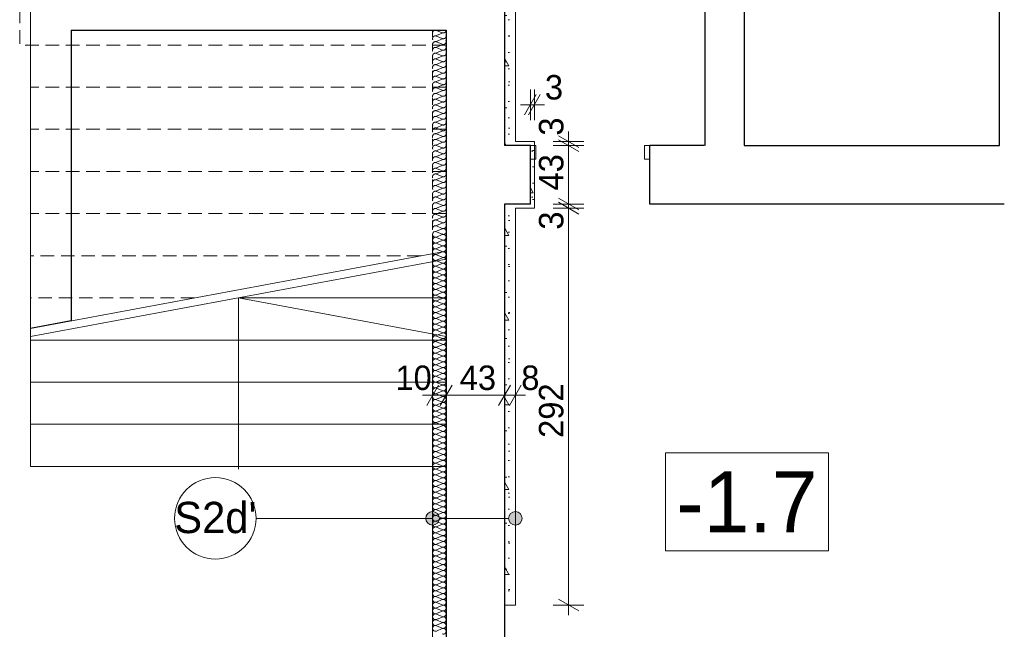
# Model space of a CAD drawing. Extents: x -21260 to 35740, y -2672 to 187028.
# Tile 4 of 120: x -13981 to -6731, y 13938 to 18422. Entities that reach past the tile are written whole.
import ezdxf

# ---------------------------------------------------------------- set-up
doc = ezdxf.new("R2010")
doc.units = 0
doc.header["$MEASUREMENT"] = 0
doc.linetypes.add('Hidden Line', pattern=[100, 50, -50])
doc.linetypes.add('Krawędzie ukryte', pattern=[150, 100, -50])
doc.layers.add('arch izolacje_Nr_Pióra__3', color=7, linetype='Continuous', lineweight=13, true_color=0xff6600)
doc.layers.add('Arch ocieplenie_Nr_Pióra__22', color=7, linetype='Continuous', lineweight=9, true_color=0x7f7f7f)
for name, color, linetype in [('Arch ocieplenie', 7, 'Continuous'), ('Arch opisy', 7, 'Continuous'), ('Arch wymiary', 7, 'Continuous')]:
    doc.layers.add(name, color=color, linetype=linetype)
for name, color, linetype, lineweight in [('Arch ocieplenie_Nr_Pióra__21', 7, 'Continuous', 13), ('Arch opisy_Nr_Pióra__1', 7, 'Continuous', 25), ('Arch opisy_Nr_Pióra__21', 7, 'Continuous', 13), ('Arch wymiary_Nr_Pióra__5', 7, 'Continuous', 13), ('INWENT. DRZWI_Nr_Pióra__21', 7, 'Continuous', 13), ('INWENT.ŚCIANY_Nr_Pióra__1', 7, 'Continuous', 25), ('Istniejące schody_Nr_Pióra__21', 7, 'Continuous', 13)]:
    doc.layers.add(name, color=color, linetype=linetype, lineweight=lineweight)
doc.styles.add('GENERATED_STYLE_1', font='txt')
doc.styles.add('GENERATED_STYLE_3', font='txt')
doc.styles.add('GENERATED_STYLE_4', font='txt')
doc.dimstyles.new('GENERATED_STYLE__1', dxfattribs={"dimtxt": 179.999995, "dimasz": 114, "dimexe": 0.18, "dimexo": 0, "dimgap": 0.09, "dimtad": 1, "dimdec": 0, "dimlfac": 0.1, "dimzin": 0, "dimdsep": 46, "dimtxsty": 'GENERATED_STYLE_1', "dimblk": 'ARROWHEAD_2', "dimblk1": 'ARROWHEAD_2', "dimblk2": 'ARROWHEAD_2', "dimcen": 0.09, "dimclrd": 7, "dimclre": 7, "dimclrt": 7, "dimazin": 0, "dimtfac": 1, "dimtdec": 4, "dimtmove": 0, "dimatfit": 3, "dimfxl": 0, "dimtolj": 1, "dimtzin": 0, "dimarcsym": 0})
doc.dimstyles.new('GENERATED_STYLE__3', dxfattribs={"dimtxt": 179.999995, "dimasz": 114, "dimexe": 0.18, "dimexo": 0, "dimgap": 0.09, "dimtad": 1, "dimtih": 1, "dimtoh": 1, "dimdec": 0, "dimlfac": 0.1, "dimzin": 0, "dimdsep": 46, "dimtxsty": 'GENERATED_STYLE_1', "dimblk": 'ARROWHEAD_2', "dimblk1": 'ARROWHEAD_2', "dimblk2": 'ARROWHEAD_2', "dimcen": 0.09, "dimclrd": 7, "dimclre": 7, "dimclrt": 7, "dimazin": 0, "dimtfac": 1, "dimtdec": 4, "dimtmove": 0, "dimatfit": 3, "dimfxl": 0, "dimtolj": 1, "dimtzin": 0, "dimarcsym": 0})
doc.dimstyles.new('GENERATED_STYLE__4', dxfattribs={"dimtxt": 179.999995, "dimasz": 114, "dimexe": 0.18, "dimexo": 0, "dimgap": 0.09, "dimtad": 1, "dimtih": 1, "dimtoh": 1, "dimdec": 0, "dimlfac": 0.1, "dimzin": 0, "dimdsep": 46, "dimtxsty": 'GENERATED_STYLE_1', "dimblk": 'ARROWHEAD_2', "dimblk1": 'ARROWHEAD_2', "dimblk2": 'ARROWHEAD_2', "dimcen": 0.09, "dimclrd": 7, "dimclre": 7, "dimclrt": 7, "dimazin": 0, "dimtfac": 1, "dimtdec": 4, "dimtmove": 2, "dimatfit": 3, "dimfxl": 0, "dimtolj": 1, "dimtzin": 0, "dimarcsym": 0})
pattern_1 = [(0, (0, 0), (0, 623.538), [60, -300]), (0, (180, 311.8), (0, 623.538), [60, -300]), (60, (0, 0), (-540, 311.769), [60, -300]), (60, (360, 0), (-540, 311.769), [60, -300]), (120, (60, 0), (540, 311.769), [60, -300]), (120, (420, 0), (540, 311.769), [60, -300]), (0, (0, 60), (0, 120), [0, -120, 0, -180]), (45, (60, 60), (-84.8528, 84.8528), [0, -90, 0, -150])]

# ---------------------------------------------------------------- blocks, each defined once
blk = doc.blocks.new('Izolacja cieplna 14_125', base_point=(-10840.9, 16864.5))
at = {"layer": 'Arch ocieplenie_Nr_Pióra__22', "linetype": 'Continuous'}
for p, q in [((-10911.1, 16862.7), (-10870.7, 16845)), ((-10870.7, 16841.4), (-10911.1, 16823.7)), ((-10911.1, 16820.1), (-10870.7, 16802.4)), ((-10870.7, 16798.8), (-10911.1, 16781.1)), ((-10911.1, 16777.5), (-10870.7, 16759.7)), ((-10870.7, 16756.2), (-10911.1, 16738.4)), ((-10911.1, 16734.9), (-10870.7, 16717.1)), ((-10870.7, 16713.5), (-10911.1, 16695.8)), ((-10911.1, 16692.2), (-10870.7, 16674.5)), ((-10870.7, 16670.9), (-10911.1, 16653.2)), ((-10911.1, 16649.6), (-10870.7, 16631.9)), ((-10870.7, 16628.3), (-10911.1, 16610.5)), ((-10911.1, 16607), (-10870.7, 16589.2)), ((-10870.7, 16585.6), (-10911.1, 16567.9)), ((-10911.1, 16564.3), (-10870.7, 16546.6)), ((-10870.7, 16543), (-10911.1, 16525.3)), ((-10911.1, 16521.7), (-10870.7, 16504)), ((-10870.7, 16500.4), (-10911.1, 16482.7)), ((-10911.1, 16479.1), (-10870.7, 16461.3)), ((-10870.7, 16457.8), (-10911.1, 16440)), ((-10911.1, 16436.4), (-10870.7, 16418.7)), ((-10870.7, 16415.1), (-10911.1, 16397.4)), ((-10911.1, 16393.8), (-10870.7, 16376.1)), ((-10870.7, 16372.5), (-10911.1, 16354.8)), ((-10911.1, 16351.2), (-10870.7, 16333.5)), ((-10870.7, 16329.9), (-10911.1, 16312.1)), ((-10911.1, 16308.6), (-10870.7, 16290.8)), ((-10870.7, 16287.2), (-10911.1, 16269.5)), ((-10911.1, 16265.9), (-10870.7, 16248.2)), ((-10870.7, 16244.6), (-10911.1, 16226.9)), ((-10911.1, 16223.3), (-10870.7, 16205.6)), ((-10870.7, 16202), (-10911.1, 16184.3)), ((-10911.1, 16180.7), (-10870.7, 16162.9)), ((-10870.7, 16159.4), (-10911.1, 16141.6)), ((-10911.1, 16138), (-10870.7, 16120.3)), ((-10870.7, 16116.7), (-10911.1, 16099)), ((-10911.1, 16095.4), (-10870.7, 16077.7)), ((-10870.7, 16074.1), (-10911.1, 16056.4)), ((-10911.1, 16052.8), (-10870.7, 16035)), ((-10870.7, 16031.5), (-10911.1, 16013.7)), ((-10911.1, 16010.2), (-10870.7, 15992.4)), ((-10870.7, 15988.8), (-10911.1, 15971.1)), ((-10911.1, 15967.5), (-10870.7, 15949.8)), ((-10870.7, 15946.2), (-10911.1, 15928.5)), ((-10911.1, 15924.9), (-10870.7, 15907.2)), ((-10870.7, 15903.6), (-10911.1, 15885.8)), ((-10911.1, 15882.3), (-10870.7, 15864.5)), ((-10870.7, 15860.9), (-10911.1, 15843.2)), ((-10911.1, 15839.6), (-10870.7, 15821.9)), ((-10870.7, 15818.3), (-10911.1, 15800.6)), ((-10911.1, 15797), (-10870.7, 15779.3)), ((-10870.7, 15775.7), (-10911.1, 15758)), ((-10911.1, 15754.4), (-10870.7, 15736.6)), ((-10870.7, 15733.1), (-10911.1, 15715.3)), ((-10911.1, 15711.7), (-10870.7, 15694)), ((-10870.7, 15690.4), (-10911.1, 15672.7)), ((-10911.1, 15669.1), (-10870.7, 15651.4)), ((-10870.7, 15647.8), (-10911.1, 15630.1)), ((-10911.1, 15626.5), (-10870.7, 15608.8)), ((-10870.7, 15605.2), (-10911.1, 15587.4)), ((-10911.1, 15583.9), (-10870.7, 15566.1)), ((-10870.7, 15562.5), (-10911.1, 15544.8)), ((-10911.1, 15541.2), (-10870.7, 15523.5)), ((-10870.7, 15519.9), (-10911.1, 15502.2)), ((-10911.1, 15498.6), (-10870.7, 15480.9)), ((-10870.7, 15477.3), (-10911.1, 15459.6)), ((-10911.1, 15456), (-10870.7, 15438.2)), ((-10870.7, 15434.7), (-10911.1, 15416.9)), ((-10911.1, 15413.3), (-10870.7, 15395.6)), ((-10870.7, 15392), (-10911.1, 15374.3)), ((-10911.1, 15370.7), (-10870.7, 15353)), ((-10870.7, 15349.4), (-10911.1, 15331.7)), ((-10911.1, 15328.1), (-10870.7, 15310.3)), ((-10870.7, 15306.8), (-10911.1, 15289)), ((-10911.1, 15285.5), (-10870.7, 15267.7)), ((-10870.7, 15264.1), (-10911.1, 15246.4)), ((-10911.1, 15242.8), (-10870.7, 15225.1)), ((-10870.7, 15221.5), (-10911.1, 15203.8)), ((-10911.1, 15200.2), (-10870.7, 15182.5)), ((-10870.7, 15178.9), (-10911.1, 15161.1)), ((-10911.1, 15157.6), (-10870.7, 15139.8)), ((-10870.7, 15136.2), (-10911.1, 15118.5)), ((-10911.1, 15114.9), (-10870.7, 15097.2)), ((-10870.7, 15093.6), (-10911.1, 15075.9)), ((-10911.1, 15072.3), (-10870.7, 15054.6)), ((-10870.7, 15051), (-10911.1, 15033.3)), ((-10911.1, 15029.7), (-10870.7, 15011.9)), ((-10870.7, 15008.4), (-10911.1, 14990.6)), ((-10911.1, 14987), (-10870.7, 14969.3)), ((-10870.7, 14965.7), (-10911.1, 14948)), ((-10911.1, 14944.4), (-10870.7, 14926.7)), ((-10870.7, 14923.1), (-10911.1, 14905.4)), ((-10911.1, 14901.8), (-10870.7, 14884.1)), ((-10870.7, 14880.5), (-10911.1, 14862.7)), ((-10911.1, 14859.2), (-10870.7, 14841.4)), ((-10870.7, 14837.8), (-10911.1, 14820.1)), ((-10911.1, 14816.5), (-10870.7, 14798.8)), ((-10870.7, 14795.2), (-10911.1, 14777.5)), ((-10911.1, 14773.9), (-10870.7, 14756.2)), ((-10870.7, 14752.6), (-10911.1, 14734.9)), ((-10911.1, 14731.3), (-10870.7, 14713.5)), ((-10870.7, 14710), (-10911.1, 14692.2)), ((-10911.1, 14688.6), (-10870.7, 14670.9)), ((-10870.7, 14667.3), (-10911.1, 14649.6)), ((-10911.1, 14646), (-10870.7, 14628.3)), ((-10870.7, 14624.7), (-10911.1, 14607)), ((-10911.1, 14603.4), (-10870.7, 14585.6)), ((-10870.7, 14582.1), (-10911.1, 14564.3)), ((-10911.1, 14560.8), (-10870.7, 14543)), ((-10870.7, 14539.4), (-10911.1, 14521.7)), ((-10911.1, 14518.1), (-10870.7, 14500.4)), ((-10870.7, 14496.8), (-10911.1, 14479.1)), ((-10911.1, 14475.5), (-10870.7, 14457.8)), ((-10870.7, 14454.2), (-10911.1, 14436.4)), ((-10911.1, 14432.9), (-10870.7, 14415.1)), ((-10870.7, 14411.5), (-10911.1, 14393.8)), ((-10911.1, 14390.2), (-10870.7, 14372.5)), ((-10870.7, 14368.9), (-10911.1, 14351.2)), ((-10911.1, 14347.6), (-10870.7, 14329.9)), ((-10870.7, 14326.3), (-10911.1, 14308.6)), ((-10911.1, 14305), (-10870.7, 14287.2)), ((-10870.7, 14283.7), (-10911.1, 14265.9)), ((-10911.1, 14262.3), (-10870.7, 14244.6)), ((-10870.7, 14241), (-10911.1, 14223.3)), ((-10911.1, 14219.7), (-10870.7, 14202)), ((-10870.7, 14198.4), (-10911.1, 14180.7)), ((-10911.1, 14177.1), (-10870.7, 14159.4)), ((-10870.7, 14155.8), (-10911.1, 14138)), ((-10911.1, 14134.5), (-10870.7, 14116.7)), ((-10870.7, 14113.1), (-10911.1, 14095.4)), ((-10911.1, 14091.8), (-10870.7, 14074.1)), ((-10870.7, 14070.5), (-10911.1, 14052.8)), ((-10911.1, 14049.2), (-10870.7, 14031.5)), ((-10870.7, 14027.9), (-10911.1, 14010.2)), ((-10911.1, 14006.6), (-10870.7, 13988.8)), ((-10870.7, 13985.3), (-10911.1, 13967.5)), ((-10911.1, 13963.9), (-10870.7, 13946.2)), ((-10870.7, 13942.6), (-10911.1, 13924.9))]:
    blk.add_line(p, q, dxfattribs=at)
for centre, start_param, end_param in [((-10919.7, 16843.2), 2.728799, 6.695979), ((-10919.7, 16800.6), 2.728799, 6.695979), ((-10862.2, 16864.5), 5.870392, 7.853982), ((-10862.2, 16821.9), 5.870392, 9.837571), ((-10919.7, 16758), 2.728799, 6.695979), ((-10862.2, 16779.3), 5.870392, 9.837571), ((-10862.2, 16736.6), 5.870392, 9.837571), ((-10919.7, 16715.3), 2.728799, 6.695979), ((-10919.7, 16672.7), 2.728799, 6.695979), ((-10862.2, 16694), 5.870392, 9.837571), ((-10919.7, 16630.1), 2.728799, 6.695979), ((-10919.7, 16587.4), 2.728799, 6.695979), ((-10862.2, 16651.4), 5.870392, 9.837571), ((-10862.2, 16608.8), 5.870392, 9.837571), ((-10919.7, 16544.8), 2.728799, 6.695979), ((-10862.2, 16566.1), 5.870392, 9.837571), ((-10862.2, 16523.5), 5.870392, 9.837571), ((-10919.7, 16502.2), 2.728799, 6.695979), ((-10919.7, 16459.6), 2.728799, 6.695979), ((-10862.2, 16480.9), 5.870392, 9.837571), ((-10862.2, 16438.2), 5.870392, 9.837571), ((-10919.7, 16416.9), 2.728799, 6.695979), ((-10919.7, 16374.3), 2.728799, 6.695979), ((-10862.2, 16395.6), 5.870392, 9.837571), ((-10919.7, 16331.7), 2.728799, 6.695979), ((-10862.2, 16353), 5.870392, 9.837571), ((-10862.2, 16310.3), 5.870392, 9.837571), ((-10919.7, 16289), 2.728799, 6.695979), ((-10919.7, 16246.4), 2.728799, 6.695979), ((-10862.2, 16267.7), 5.870392, 9.837571), ((-10862.2, 16225.1), 5.870392, 9.837571), ((-10919.7, 16203.8), 2.728799, 6.695979), ((-10919.7, 16161.1), 2.728799, 6.695979), ((-10862.2, 16182.5), 5.870392, 9.837571), ((-10919.7, 16118.5), 2.728799, 6.695979), ((-10919.7, 16075.9), 2.728799, 6.695979), ((-10862.2, 16139.8), 5.870392, 9.837571), ((-10862.2, 16097.2), 5.870392, 9.837571), ((-10919.7, 16033.3), 2.728799, 6.695979), ((-10862.2, 16054.6), 5.870392, 9.837571), ((-10862.2, 16011.9), 5.870392, 9.837571), ((-10919.7, 15990.6), 2.728799, 6.695979), ((-10919.7, 15948), 2.728799, 6.695979), ((-10862.2, 15969.3), 5.870392, 9.837571), ((-10862.2, 15926.7), 5.870392, 9.837571), ((-10919.7, 15905.4), 2.728799, 6.695979), ((-10919.7, 15862.7), 2.728799, 6.695979), ((-10862.2, 15884.1), 5.870392, 9.837571), ((-10919.7, 15820.1), 2.728799, 6.695979), ((-10862.2, 15841.4), 5.870392, 9.837571), ((-10862.2, 15798.8), 5.870392, 9.837571), ((-10919.7, 15777.5), 2.728799, 6.695979), ((-10919.7, 15734.9), 2.728799, 6.695979), ((-10862.2, 15756.2), 5.870392, 9.837571), ((-10862.2, 15713.5), 5.870392, 9.837571), ((-10919.7, 15692.2), 2.728799, 6.695979), ((-10919.7, 15649.6), 2.728799, 6.695979), ((-10862.2, 15670.9), 5.870392, 9.837571), ((-10919.7, 15607), 2.728799, 6.695979), ((-10919.7, 15564.3), 2.728799, 6.695979), ((-10862.2, 15628.3), 5.870392, 9.837571), ((-10862.2, 15585.6), 5.870392, 9.837571), ((-10919.7, 15521.7), 2.728799, 6.695979), ((-10862.2, 15543), 5.870392, 9.837571), ((-10862.2, 15500.4), 5.870392, 9.837571), ((-10919.7, 15479.1), 2.728799, 6.695979), ((-10919.7, 15436.4), 2.728799, 6.695979), ((-10862.2, 15457.8), 5.870392, 9.837571), ((-10919.7, 15393.8), 2.728799, 6.695979), ((-10919.7, 15351.2), 2.728799, 6.695979), ((-10862.2, 15415.1), 5.870392, 9.837571), ((-10862.2, 15372.5), 5.870392, 9.837571), ((-10919.7, 15308.6), 2.728799, 6.695979), ((-10862.2, 15329.9), 5.870392, 9.837571), ((-10862.2, 15287.2), 5.870392, 9.837571), ((-10919.7, 15265.9), 2.728799, 6.695979), ((-10919.7, 15223.3), 2.728799, 6.695979), ((-10862.2, 15244.6), 5.870392, 9.837571), ((-10862.2, 15202), 5.870392, 9.837571), ((-10919.7, 15180.7), 2.728799, 6.695979), ((-10919.7, 15138), 2.728799, 6.695979), ((-10862.2, 15159.4), 5.870392, 9.837571), ((-10919.7, 15095.4), 2.728799, 6.695979), ((-10862.2, 15116.7), 5.870392, 9.837571), ((-10862.2, 15074.1), 5.870392, 9.837571), ((-10919.7, 15052.8), 2.728799, 6.695979), ((-10919.7, 15010.2), 2.728799, 6.695979), ((-10862.2, 15031.5), 5.870392, 9.837571), ((-10862.2, 14988.8), 5.870392, 9.837571), ((-10919.7, 14967.5), 2.728799, 6.695979), ((-10919.7, 14924.9), 2.728799, 6.695979), ((-10862.2, 14946.2), 5.870392, 9.837571), ((-10919.7, 14882.3), 2.728799, 6.695979), ((-10919.7, 14839.6), 2.728799, 6.695979), ((-10862.2, 14903.6), 5.870392, 9.837571), ((-10862.2, 14860.9), 5.870392, 9.837571), ((-10919.7, 14797), 2.728799, 6.695979), ((-10862.2, 14818.3), 5.870392, 9.837571), ((-10862.2, 14775.7), 5.870392, 9.837571), ((-10919.7, 14754.4), 2.728799, 6.695979), ((-10919.7, 14711.7), 2.728799, 6.695979), ((-10862.2, 14733.1), 5.870392, 9.837571), ((-10919.7, 14669.1), 2.728799, 6.695979), ((-10919.7, 14626.5), 2.728799, 6.695979), ((-10862.2, 14690.4), 5.870392, 9.837571), ((-10862.2, 14647.8), 5.870392, 9.837571), ((-10919.7, 14583.9), 2.728799, 6.695979), ((-10862.2, 14605.2), 5.870392, 9.837571), ((-10862.2, 14562.5), 5.870392, 9.837571), ((-10919.7, 14541.2), 2.728799, 6.695979), ((-10919.7, 14498.6), 2.728799, 6.695979), ((-10862.2, 14519.9), 5.870392, 9.837571), ((-10862.2, 14477.3), 5.870392, 9.837571), ((-10919.7, 14456), 2.728799, 6.695979), ((-10919.7, 14413.3), 2.728799, 6.695979), ((-10862.2, 14434.7), 5.870392, 9.837571), ((-10919.7, 14370.7), 2.728799, 6.695979), ((-10862.2, 14392), 5.870392, 9.837571), ((-10862.2, 14349.4), 5.870392, 9.837571), ((-10919.7, 14328.1), 2.728799, 6.695979), ((-10919.7, 14285.5), 2.728799, 6.695979), ((-10862.2, 14306.8), 5.870392, 9.837571), ((-10862.2, 14264.1), 5.870392, 9.837571), ((-10919.7, 14242.8), 2.728799, 6.695979), ((-10919.7, 14200.2), 2.728799, 6.695979), ((-10862.2, 14221.5), 5.870392, 9.837571), ((-10919.7, 14157.6), 2.728799, 6.695979), ((-10919.7, 14114.9), 2.728799, 6.695979), ((-10862.2, 14178.9), 5.870392, 9.837571), ((-10862.2, 14136.2), 5.870392, 9.837571), ((-10919.7, 14072.3), 2.728799, 6.695979), ((-10862.2, 14093.6), 5.870392, 9.837571), ((-10862.2, 14051), 5.870392, 9.837571), ((-10919.7, 14029.7), 2.728799, 6.695979), ((-10919.7, 13987), 2.728799, 6.695979), ((-10862.2, 14008.4), 5.870392, 9.837571), ((-10919.7, 13944.4), 2.728799, 6.695979), ((-10862.2, 13965.7), 5.870392, 9.837571), ((-10862.2, 13923.1), 5.870392, 9.837571)]:
    blk.add_ellipse(centre, major_axis=(0, -21.3), ratio=0.9978, start_param=start_param, end_param=end_param, dxfattribs=at)
blk = doc.blocks.new('Izolacja cieplna 14_126', base_point=(-10840.9, 18345.9))
at = {"layer": 'Arch ocieplenie_Nr_Pióra__22', "linetype": 'Hidden Line'}
for p, q in [((-10911.1, 18344.1), (-10870.7, 18326.5)), ((-10870.7, 18322.9), (-10911.1, 18305.3)), ((-10911.1, 18301.8), (-10870.7, 18284.1)), ((-10870.7, 18280.6), (-10911.1, 18263)), ((-10911.1, 18259.4), (-10870.7, 18241.8)), ((-10870.7, 18238.3), (-10911.1, 18220.7)), ((-10911.1, 18217.1), (-10870.7, 18199.5)), ((-10870.7, 18195.9), (-10911.1, 18178.3)), ((-10911.1, 18174.8), (-10870.7, 18157.2)), ((-10870.7, 18153.6), (-10911.1, 18136)), ((-10911.1, 18132.5), (-10870.7, 18114.9)), ((-10870.7, 18111.3), (-10911.1, 18093.7)), ((-10911.1, 18090.1), (-10870.7, 18072.5)), ((-10870.7, 18069), (-10911.1, 18051.4)), ((-10911.1, 18047.8), (-10870.7, 18030.2)), ((-10870.7, 18026.7), (-10911.1, 18009)), ((-10911.1, 18005.5), (-10870.7, 17987.9)), ((-10870.7, 17984.3), (-10911.1, 17966.7)), ((-10911.1, 17963.2), (-10870.7, 17945.6)), ((-10870.7, 17942), (-10911.1, 17924.4)), ((-10911.1, 17920.8), (-10870.7, 17903.2)), ((-10870.7, 17899.7), (-10911.1, 17882.1)), ((-10911.1, 17878.5), (-10870.7, 17860.9)), ((-10870.7, 17857.4), (-10911.1, 17839.8)), ((-10911.1, 17836.2), (-10870.7, 17818.6)), ((-10870.7, 17815), (-10911.1, 17797.4)), ((-10911.1, 17793.9), (-10870.7, 17776.3)), ((-10870.7, 17772.7), (-10911.1, 17755.1)), ((-10911.1, 17751.5), (-10870.7, 17733.9)), ((-10870.7, 17730.4), (-10911.1, 17712.8)), ((-10911.1, 17709.2), (-10870.7, 17691.6)), ((-10870.7, 17688.1), (-10911.1, 17670.5)), ((-10911.1, 17666.9), (-10870.7, 17649.3)), ((-10870.7, 17645.7), (-10911.1, 17628.1)), ((-10911.1, 17624.6), (-10870.7, 17607)), ((-10870.7, 17603.4), (-10911.1, 17585.8)), ((-10911.1, 17582.3), (-10870.7, 17564.6)), ((-10870.7, 17561.1), (-10911.1, 17543.5)), ((-10911.1, 17539.9), (-10870.7, 17522.3)), ((-10870.7, 17518.8), (-10911.1, 17501.2)), ((-10911.1, 17497.6), (-10870.7, 17480)), ((-10870.7, 17476.4), (-10911.1, 17458.8)), ((-10911.1, 17455.3), (-10870.7, 17437.7)), ((-10870.7, 17434.1), (-10911.1, 17416.5)), ((-10911.1, 17413), (-10870.7, 17395.4)), ((-10870.7, 17391.8), (-10911.1, 17374.2)), ((-10911.1, 17370.6), (-10870.7, 17353)), ((-10870.7, 17349.5), (-10911.1, 17331.9)), ((-10911.1, 17328.3), (-10870.7, 17310.7)), ((-10870.7, 17307.2), (-10911.1, 17289.5)), ((-10911.1, 17286), (-10870.7, 17268.4)), ((-10870.7, 17264.8), (-10911.1, 17247.2)), ((-10911.1, 17243.7), (-10870.7, 17226.1)), ((-10870.7, 17222.5), (-10911.1, 17204.9)), ((-10911.1, 17201.3), (-10870.7, 17183.7)), ((-10870.7, 17180.2), (-10911.1, 17162.6)), ((-10911.1, 17159), (-10870.7, 17141.4)), ((-10870.7, 17137.9), (-10911.1, 17120.2)), ((-10911.1, 17116.7), (-10870.7, 17099.1)), ((-10870.7, 17095.5), (-10911.1, 17077.9)), ((-10911.1, 17074.4), (-10870.7, 17056.8)), ((-10870.7, 17053.2), (-10911.1, 17035.6)), ((-10911.1, 17032), (-10870.7, 17014.4)), ((-10870.7, 17010.9), (-10911.1, 16993.3)), ((-10911.1, 16989.7), (-10870.7, 16972.1)), ((-10870.7, 16968.6), (-10911.1, 16951)), ((-10911.1, 16947.4), (-10870.7, 16929.8)), ((-10870.7, 16926.2), (-10911.1, 16908.6)), ((-10911.1, 16905.1), (-10870.7, 16887.5)), ((-10870.7, 16883.9), (-10911.1, 16866.3))]:
    blk.add_line(p, q, dxfattribs=at)
for centre, start_param, end_param in [((-10919.7, 18324.7), 1.158003, 5.125183), ((-10862.2, 18345.9), 4.299596, 6.283185), ((-10919.7, 18282.4), 1.158003, 5.125183), ((-10862.2, 18303.5), 4.299595, 8.266774), ((-10862.2, 18261.2), 4.299595, 8.266774), ((-10919.7, 18240), 1.158003, 5.125183), ((-10919.7, 18197.7), 1.158003, 5.125183), ((-10862.2, 18218.9), 4.299595, 8.266774), ((-10862.2, 18176.6), 4.299595, 8.266774), ((-10919.7, 18155.4), 1.158003, 5.125183), ((-10919.7, 18113.1), 1.158003, 5.125183), ((-10862.2, 18134.2), 4.299595, 8.266774), ((-10919.7, 18070.8), 1.158003, 5.125183), ((-10862.2, 18091.9), 4.299595, 8.266774), ((-10862.2, 18049.6), 4.299595, 8.266774), ((-10919.7, 18028.4), 1.158003, 5.125183), ((-10919.7, 17986.1), 1.158003, 5.125183), ((-10862.2, 18007.3), 4.299595, 8.266774), ((-10862.2, 17964.9), 4.299595, 8.266774), ((-10919.7, 17943.8), 1.158003, 5.125183), ((-10919.7, 17901.5), 1.158003, 5.125183), ((-10862.2, 17922.6), 4.299595, 8.266774), ((-10919.7, 17859.1), 1.158003, 5.125183), ((-10919.7, 17816.8), 1.158003, 5.125183), ((-10862.2, 17880.3), 4.299595, 8.266774), ((-10862.2, 17838), 4.299595, 8.266774), ((-10919.7, 17774.5), 1.158003, 5.125183), ((-10862.2, 17795.6), 4.299595, 8.266774), ((-10862.2, 17753.3), 4.299595, 8.266774), ((-10919.7, 17732.2), 1.158003, 5.125183), ((-10919.7, 17689.8), 1.158003, 5.125183), ((-10862.2, 17711), 4.299595, 8.266774), ((-10862.2, 17668.7), 4.299595, 8.266774), ((-10919.7, 17647.5), 1.158003, 5.125183), ((-10919.7, 17605.2), 1.158003, 5.125183), ((-10862.2, 17626.4), 4.299595, 8.266774), ((-10919.7, 17562.9), 1.158003, 5.125183), ((-10862.2, 17584), 4.299595, 8.266774), ((-10862.2, 17541.7), 4.299595, 8.266774), ((-10919.7, 17520.5), 1.158003, 5.125183), ((-10919.7, 17478.2), 1.158003, 5.125183), ((-10862.2, 17499.4), 4.299595, 8.266774), ((-10862.2, 17457.1), 4.299595, 8.266774), ((-10919.7, 17435.9), 1.158003, 5.125183), ((-10919.7, 17393.6), 1.158003, 5.125183), ((-10862.2, 17414.7), 4.299595, 8.266774), ((-10919.7, 17351.3), 1.158003, 5.125183), ((-10919.7, 17308.9), 1.158003, 5.125183), ((-10862.2, 17372.4), 4.299595, 8.266774), ((-10862.2, 17330.1), 4.299595, 8.266774), ((-10919.7, 17266.6), 1.158003, 5.125183), ((-10862.2, 17287.8), 4.299595, 8.266774), ((-10862.2, 17245.4), 4.299595, 8.266774), ((-10919.7, 17224.3), 1.158003, 5.125183), ((-10919.7, 17182), 1.158003, 5.125183), ((-10862.2, 17203.1), 4.299595, 8.266774), ((-10862.2, 17160.8), 4.299595, 8.266774), ((-10919.7, 17139.6), 1.158003, 5.125183), ((-10919.7, 17097.3), 1.158003, 5.125183), ((-10862.2, 17118.5), 4.299595, 8.266774), ((-10919.7, 17055), 1.158003, 5.125183), ((-10862.2, 17076.1), 4.299595, 8.266774), ((-10862.2, 17033.8), 4.299595, 8.266774), ((-10919.7, 17012.7), 1.158003, 5.125183), ((-10919.7, 16970.3), 1.158003, 5.125183), ((-10862.2, 16991.5), 4.299595, 8.266774), ((-10862.2, 16949.2), 4.299595, 8.266774), ((-10919.7, 16928), 1.158003, 5.125183), ((-10919.7, 16885.7), 1.158003, 5.125183), ((-10862.2, 16906.9), 4.299595, 8.266774), ((-10862.2, 16864.5), 6.283185, 8.266774)]:
    blk.add_ellipse(centre, major_axis=(21.3, 0), ratio=0.995015, start_param=start_param, end_param=end_param, dxfattribs=at)
blk = doc.blocks.new('Ściana_3', base_point=(-10410.9, 17065.9))
at = {"layer": 'Arch ocieplenie_Nr_Pióra__21', "linetype": 'Continuous'}
h = blk.add_hatch(dxfattribs=at)
h.set_pattern_fill('Structural_Concrete', color=256, style=0, pattern_type=2)
h.set_pattern_definition(pattern_1)
h.paths.add_polyline_path([(-10410.9, 17065.9), (-10410.9, 14115.9), (-10330.9, 14115.9), (-10330.9, 17035.9)], flags=0)
for p, q in [((-10410.9, 17065.9), (-10410.9, 14115.9)), ((-10330.9, 14115.9), (-10330.9, 17035.9)), ((-10410.9, 14115.9), (-10330.9, 14115.9))]:
    blk.add_line(p, q, dxfattribs=at)
blk = doc.blocks.new('Ściana_4', base_point=(-10410.9, 17065.9))
at = {"layer": 'Arch ocieplenie_Nr_Pióra__21', "linetype": 'Continuous'}
h = blk.add_hatch(dxfattribs=at)
h.set_pattern_fill('Structural_Concrete', color=256, style=0, pattern_type=2)
h.set_pattern_definition(pattern_1)
h.paths.add_polyline_path([(-10330.9, 17035.9), (-10190.9, 17035.9), (-10220.9, 17065.9), (-10410.9, 17065.9)], flags=0)
for p, q in [((-10220.9, 17065.9), (-10410.9, 17065.9)), ((-10330.9, 17035.9), (-10190.9, 17035.9))]:
    blk.add_line(p, q, dxfattribs=at)
blk = doc.blocks.new('Ściana_5', base_point=(-10220.9, 17065.9))
at = {"layer": 'Arch ocieplenie_Nr_Pióra__21', "linetype": 'Continuous'}
h = blk.add_hatch(dxfattribs=at)
h.set_pattern_fill('Structural_Concrete', color=256, style=0, pattern_type=2)
h.set_pattern_definition(pattern_1)
h.paths.add_polyline_path([(-10190.9, 17035.9), (-10190.9, 17525.9), (-10220.9, 17495.9), (-10220.9, 17065.9)], flags=0)
for p, q in [((-10220.9, 17495.9), (-10220.9, 17065.9)), ((-10190.9, 17035.9), (-10190.9, 17525.9))]:
    blk.add_line(p, q, dxfattribs=at)
blk = doc.blocks.new('Ściana_6', base_point=(-10220.9, 17495.9))
at = {"layer": 'Arch ocieplenie_Nr_Pióra__21', "linetype": 'Continuous'}
h = blk.add_hatch(dxfattribs=at)
h.set_pattern_fill('Structural_Concrete', color=256, style=0, pattern_type=2)
h.set_pattern_definition(pattern_1)
h.paths.add_polyline_path([(-10190.9, 17525.9), (-10330.9, 17525.9), (-10410.9, 17495.9), (-10220.9, 17495.9)], flags=0)
for p, q in [((-10410.9, 17495.9), (-10220.9, 17495.9)), ((-10190.9, 17525.9), (-10330.9, 17525.9))]:
    blk.add_line(p, q, dxfattribs=at)
blk = doc.blocks.new('Ściana_7', base_point=(-10410.9, 22595.9))
at = {"layer": 'Arch ocieplenie_Nr_Pióra__21', "linetype": 'Continuous'}
h = blk.add_hatch(dxfattribs=at)
h.set_pattern_fill('Structural_Concrete', color=256, style=0, pattern_type=2)
h.set_pattern_definition(pattern_1)
h.paths.add_polyline_path([(-10410.9, 22595.9), (-10410.9, 17495.9), (-10330.9, 17525.9), (-10330.9, 22565.9)], flags=0)
for p, q in [((-10410.9, 22595.9), (-10410.9, 17495.9)), ((-10330.9, 17525.9), (-10330.9, 22565.9))]:
    blk.add_line(p, q, dxfattribs=at)
blk = doc.blocks.new('Linia_43', base_point=(-10940.9, 14753.9))
at = {"layer": 'Arch opisy_Nr_Pióra__21', "linetype": 'Continuous'}
blk.add_line((-10940.9, 14753.9), (-12240, 14753.9), dxfattribs=at)
blk.add_circle((-12540, 14753.9), 300, dxfattribs=at)
blk = doc.blocks.new('Linia_44', base_point=(-10330.9, 14753.9))
at = {"layer": 'Arch opisy_Nr_Pióra__21', "linetype": 'Continuous'}
for points in [[(-10890.9, 14753.9), (-10894.7, 14773.1), (-10905.6, 14789.3), (-10921.8, 14800.1), (-10940.9, 14803.9), (-10960.1, 14800.1), (-10976.3, 14789.3), (-10987.1, 14773.1), (-10990.9, 14753.9), (-10987.1, 14734.8), (-10976.3, 14718.6), (-10960.1, 14707.7), (-10940.9, 14703.9), (-10921.8, 14707.7), (-10905.6, 14718.6), (-10894.7, 14734.8)], [(-10280.9, 14753.9), (-10284.7, 14773.1), (-10295.6, 14789.3), (-10311.8, 14800.1), (-10330.9, 14803.9), (-10350.1, 14800.1), (-10366.3, 14789.3), (-10377.1, 14773.1), (-10380.9, 14753.9), (-10377.1, 14734.8), (-10366.3, 14718.6), (-10350.1, 14707.7), (-10330.9, 14703.9), (-10311.8, 14707.7), (-10295.6, 14718.6), (-10284.7, 14734.8)]]:
    blk.add_hatch(color=256, dxfattribs=at).paths.add_polyline_path(points, flags=0)
blk.add_line((-10380.9, 14753.9), (-10890.9, 14753.9), dxfattribs=at)
for centre in [(-10940.9, 14753.9), (-10330.9, 14753.9)]:
    blk.add_circle(centre, 50, dxfattribs=at)
blk = doc.blocks.new('*D560')
at = {"layer": 'Arch wymiary_Nr_Pióra__5', "linetype": 'Continuous'}
for p, q in [((-10014.1, 17109.2), (-9864.1, 17022.6)), ((-9864.1, 16992.6), (-10014.1, 17079.2)), ((-9826.6, 17035.9), (-10051.6, 17035.9)), ((-9939.1, 14115.9), (-9939.1, 17035.9)), ((-10014.1, 14159.2), (-9864.1, 14072.6)), ((-9826.6, 14115.9), (-10051.6, 14115.9)), ((-9939.1, 14042.5), (-9939.1, 14115.9))]:
    blk.add_line(p, q, dxfattribs=at)
at = {"layer": 'Arch wymiary_Nr_Pióra__5', "char_height": 180, "attachment_point": 7, "rotation": 90, "style": 'GENERATED_STYLE_1'}
for s, insert in [('{3}', (-9975.1, 17569.2)), ('{43}', (-9975.1, 17165.7)), ('{3}', (-9975.1, 16877.3)), ('{292}', (-9975.1, 15345.5))]:
    blk.add_mtext(s, dxfattribs=dict(at, insert=insert))
blk = doc.blocks.new('ARROWHEAD_2')
at = {"color": 0, "linetype": 'Continuous', "lineweight": 0}
for p, q in [((-0.378, -0.655), (0.378, 0.655)), ((0, 0), (-1, 0))]:
    blk.add_line(p, q, dxfattribs=at)
blk = doc.blocks.new('*D561')
at = {"layer": 'Arch wymiary_Nr_Pióra__5', "linetype": 'Continuous'}
for p, q in [((-9826.6, 17065.9), (-10051.6, 17065.9)), ((-10014.1, 17109.2), (-9864.1, 17022.6)), ((-9864.1, 16992.6), (-10014.1, 17079.2)), ((-9939.1, 17035.9), (-9939.1, 17065.9)), ((-9826.6, 17035.9), (-10051.6, 17035.9))]:
    blk.add_line(p, q, dxfattribs=at)
at = {"layer": 'Arch wymiary_Nr_Pióra__5', "char_height": 180, "attachment_point": 7, "rotation": 90, "style": 'GENERATED_STYLE_1'}
for s, insert in [('{3}', (-9975.1, 17569.2)), ('{43}', (-9975.1, 17165.7)), ('{3}', (-9975.1, 16877.3)), ('{292}', (-9975.1, 15345.5))]:
    blk.add_mtext(s, dxfattribs=dict(at, insert=insert))
blk = doc.blocks.new('*D562')
at = {"layer": 'Arch wymiary_Nr_Pióra__5', "linetype": 'Continuous'}
for p, q in [((-10014.1, 17569.2), (-9864.1, 17482.6)), ((-9826.6, 17495.9), (-10051.6, 17495.9)), ((-9864.1, 17452.6), (-10014.1, 17539.2)), ((-9939.1, 17065.9), (-9939.1, 17495.9)), ((-9826.6, 17065.9), (-10051.6, 17065.9)), ((-10014.1, 17109.2), (-9864.1, 17022.6)), ((-9864.1, 16992.6), (-10014.1, 17079.2))]:
    blk.add_line(p, q, dxfattribs=at)
at = {"layer": 'Arch wymiary_Nr_Pióra__5', "char_height": 180, "attachment_point": 7, "rotation": 90, "style": 'GENERATED_STYLE_1'}
for s, insert in [('{3}', (-9975.1, 17569.2)), ('{43}', (-9975.1, 17165.7)), ('{3}', (-9975.1, 16877.3)), ('{292}', (-9975.1, 15345.5))]:
    blk.add_mtext(s, dxfattribs=dict(at, insert=insert))
blk = doc.blocks.new('*D563')
at = {"layer": 'Arch wymiary_Nr_Pióra__5', "linetype": 'Continuous'}
for p, q in [((-10014.1, 17569.2), (-9864.1, 17482.6)), ((-9939.1, 17525.9), (-9939.1, 17599.2)), ((-9826.6, 17525.9), (-10051.6, 17525.9)), ((-9826.6, 17495.9), (-10051.6, 17495.9)), ((-9864.1, 17452.6), (-10014.1, 17539.2)), ((-9939.1, 17495.9), (-9939.1, 17525.9))]:
    blk.add_line(p, q, dxfattribs=at)
at = {"layer": 'Arch wymiary_Nr_Pióra__5', "char_height": 180, "attachment_point": 7, "rotation": 90, "style": 'GENERATED_STYLE_1'}
for s, insert in [('{3}', (-9975.1, 17569.2)), ('{43}', (-9975.1, 17165.7)), ('{3}', (-9975.1, 16877.3)), ('{292}', (-9975.1, 15345.5))]:
    blk.add_mtext(s, dxfattribs=dict(at, insert=insert))
blk = doc.blocks.new('*D564')
at = {"layer": 'Arch wymiary_Nr_Pióra__5', "linetype": 'Continuous'}
for p, q in [((-10897.6, 15734.6), (-10984.2, 15584.6)), ((-10940.9, 15547.1), (-10940.9, 15772.1)), ((-10797.6, 15734.6), (-10884.2, 15584.6)), ((-10840.9, 15547.1), (-10840.9, 15772.1)), ((-11014.3, 15659.6), (-10940.9, 15659.6)), ((-10940.9, 15659.6), (-10840.9, 15659.6))]:
    blk.add_line(p, q, dxfattribs=at)
at = {"layer": 'Arch wymiary_Nr_Pióra__5', "char_height": 180, "attachment_point": 7, "style": 'GENERATED_STYLE_1'}
for s, insert in [('{10}', (-11214.7, 15695.6)), ('{43}', (-10741.1, 15695.6)), ('{8}', (-10287.6, 15695.6))]:
    blk.add_mtext(s, dxfattribs=dict(at, insert=insert))
blk = doc.blocks.new('*D565')
at = {"layer": 'Arch wymiary_Nr_Pióra__5', "linetype": 'Continuous'}
for p, q in [((-10797.6, 15734.6), (-10884.2, 15584.6)), ((-10840.9, 15547.1), (-10840.9, 15772.1)), ((-10454.2, 15584.6), (-10367.6, 15734.6)), ((-10410.9, 15547.1), (-10410.9, 15772.1)), ((-10840.9, 15659.6), (-10410.9, 15659.6))]:
    blk.add_line(p, q, dxfattribs=at)
at = {"layer": 'Arch wymiary_Nr_Pióra__5', "char_height": 180, "attachment_point": 7, "style": 'GENERATED_STYLE_1'}
for s, insert in [('{10}', (-11214.7, 15695.6)), ('{43}', (-10741.1, 15695.6)), ('{8}', (-10287.6, 15695.6))]:
    blk.add_mtext(s, dxfattribs=dict(at, insert=insert))
blk = doc.blocks.new('*D566')
at = {"layer": 'Arch wymiary_Nr_Pióra__5', "linetype": 'Continuous'}
for p, q in [((-10454.2, 15584.6), (-10367.6, 15734.6)), ((-10410.9, 15547.1), (-10410.9, 15772.1)), ((-10287.6, 15734.6), (-10374.2, 15584.6)), ((-10330.9, 15547.1), (-10330.9, 15772.1)), ((-10410.9, 15659.6), (-10330.9, 15659.6)), ((-10330.9, 15659.6), (-10257.6, 15659.6))]:
    blk.add_line(p, q, dxfattribs=at)
at = {"layer": 'Arch wymiary_Nr_Pióra__5', "char_height": 180, "attachment_point": 7, "style": 'GENERATED_STYLE_1'}
for s, insert in [('{10}', (-11214.7, 15695.6)), ('{43}', (-10741.1, 15695.6)), ('{8}', (-10287.6, 15695.6))]:
    blk.add_mtext(s, dxfattribs=dict(at, insert=insert))
blk = doc.blocks.new('*D567')
at = {"layer": 'Arch wymiary_Nr_Pióra__5', "linetype": 'Continuous'}
for p, q in [((-10220.9, 17684.3), (-10220.9, 17909.3)), ((-10190.9, 17684.3), (-10190.9, 17909.3)), ((-10264.2, 17721.8), (-10177.6, 17871.8)), ((-10147.6, 17871.8), (-10234.2, 17721.8)), ((-10294.3, 17796.8), (-10220.9, 17796.8)), ((-10220.9, 17796.8), (-10190.9, 17796.8)), ((-10190.9, 17796.8), (-10117.6, 17796.8))]:
    blk.add_line(p, q, dxfattribs=at)
at = {"layer": 'Arch wymiary_Nr_Pióra__5', "insert": (-10113.8, 17832.8), "char_height": 180, "attachment_point": 7, "style": 'GENERATED_STYLE_1'}
blk.add_mtext('{3}', dxfattribs=at)

msp = doc.modelspace()

# ---------------------------------------------------------------- linework, layer by layer
at = {"layer": 'arch izolacje_Nr_Pióra__3', "linetype": 'Continuous'}
for p, q in [((-13900.9, 18645.9), (-13900.9, 16151.3)), ((-10940.9, 16804.5), (-10940.9, 11435.9))]:
    msp.add_line(p, q, dxfattribs=at)
at = {"layer": 'arch izolacje_Nr_Pióra__3', "linetype": 'Hidden Line'}
msp.add_line((-10940.9, 18345.9), (-10940.9, 16804.5), dxfattribs=at)
at = {"layer": 'Arch opisy_Nr_Pióra__21', "linetype": 'Continuous'}
for p, q in [((-8026.2, 15235.9), (-9226.2, 15235.9)), ((-9226.2, 15235.9), (-9226.2, 14515.9)), ((-8026.2, 14515.9), (-8026.2, 15235.9)), ((-9226.2, 14515.9), (-8026.2, 14515.9))]:
    msp.add_line(p, q, dxfattribs=at)
at = {"layer": 'INWENT. DRZWI_Nr_Pióra__21', "linetype": 'Continuous'}
for p, q in [((-10180.9, 17495.9), (-10220.9, 17495.9)), ((-10180.9, 17495.9), (-10180.9, 17395.9)), ((-9380.9, 17495.9), (-9380.9, 17395.9)), ((-9380.9, 17495.9), (-9340.9, 17495.9)), ((-10180.9, 17395.9), (-10220.9, 17395.9)), ((-9380.9, 17395.9), (-9340.9, 17395.9))]:
    msp.add_line(p, q, dxfattribs=at)
at = {"layer": 'INWENT.ŚCIANY_Nr_Pióra__1', "linetype": 'Continuous'}
for p, q in [((-10410.9, 22595.9), (-10410.9, 17495.9)), ((-8935.9, 20705.9), (-8935.9, 17495.9)), ((-8645.9, 20705.9), (-8645.9, 17495.9)), ((-6765.9, 17495.9), (-6765.9, 19495.9)), ((-13600.9, 18345.9), (-10840.9, 18345.9)), ((-13600.9, 18345.9), (-13600.9, 16207.1)), ((-10840.9, 18345.9), (-10840.9, 11535.9)), ((-10220.9, 17495.9), (-10410.9, 17495.9)), ((-10220.9, 17065.9), (-10220.9, 17495.9)), ((-8940.9, 17495.9), (-9340.9, 17495.9)), ((-9340.9, 17065.9), (-9340.9, 17495.9)), ((-8645.9, 17495.9), (-6765.9, 17495.9)), ((-10410.9, 17065.9), (-10410.9, 11965.9)), ((-10220.9, 17065.9), (-10410.9, 17065.9)), ((-6730.9, 17065.9), (-9340.9, 17065.9)), ((-13600.9, 16207.1), (-13900.9, 16151.3))]:
    msp.add_line(p, q, dxfattribs=at)
at = {"layer": 'Istniejące schody_Nr_Pióra__21', "linetype": 'Krawędzie ukryte'}
for p, q in [((-13980.9, 18245.9), (-13980.9, 23095.9)), ((-10840.9, 18235.9), (-13980.9, 18235.9)), ((-10840.9, 17925.9), (-13900.9, 17925.9)), ((-10840.9, 17615.9), (-13900.9, 17615.9)), ((-10840.9, 17305.9), (-13900.9, 17305.9)), ((-10840.9, 16995.9), (-13900.9, 16995.9)), ((-11026.7, 16685.9), (-13900.9, 16685.9)), ((-12693.6, 16375.9), (-13900.9, 16375.9))]:
    msp.add_line(p, q, dxfattribs=at)
at = {"layer": 'Istniejące schody_Nr_Pióra__21', "linetype": 'Continuous'}
for p, q in [((-10840.9, 16720.4), (-13900.9, 16151.3)), ((-10840.9, 16660.4), (-13900.9, 16091.3)), ((-10840.9, 16375.9), (-12370.9, 16375.9)), ((-12370.9, 15115.9), (-12370.9, 16375.9)), ((-12370.9, 16375.9), (-10840.9, 16091.3)), ((-13900.9, 15135.9), (-13900.9, 16151.3)), ((-10840.9, 16065.9), (-13900.9, 16065.9)), ((-10840.9, 15755.9), (-13900.9, 15755.9)), ((-10840.9, 15445.9), (-13900.9, 15445.9)), ((-10840.9, 15135.9), (-13900.9, 15135.9))]:
    msp.add_line(p, q, dxfattribs=at)

# ---------------------------------------------------------------- block references
at = {"layer": 'Arch ocieplenie'}
for name, p in [('Ściana_7', (-10410.9, 22595.9)), ('Ściana_6', (-10220.9, 17495.9)), ('Ściana_5', (-10220.9, 17065.9)), ('Ściana_3', (-10410.9, 17065.9)), ('Ściana_4', (-10410.9, 17065.9))]:
    msp.add_blockref(name, p, dxfattribs=at)
at = {"layer": 'Arch ocieplenie', "color": 104, "linetype": 'Hidden Line', "lineweight": 9, "true_color": 0x029e21}
msp.add_blockref('Izolacja cieplna 14_126', (-10840.9, 18345.9), dxfattribs=at)
at = {"layer": 'Arch ocieplenie', "color": 104, "linetype": 'Continuous', "lineweight": 9, "true_color": 0x029e21}
msp.add_blockref('Izolacja cieplna 14_125', (-10840.9, 16864.5), dxfattribs=at)
at = {"layer": 'Arch opisy', "linetype": 'Continuous'}
for name, p in [('Linia_43', (-10940.9, 14753.9)), ('Linia_44', (-10330.9, 14753.9))]:
    msp.add_blockref(name, p, dxfattribs=at)

# ---------------------------------------------------------------- texts
at = {"layer": 'Arch opisy_Nr_Pióra__1', "linetype": 'Continuous'}
for s, insert, char_height, attachment_point, style in [('{-1.7}', (-8626.2, 14650.9), 450, 8, 'GENERATED_STYLE_3'), ("{S2d'}", (-12540, 14875.3), 230, 2, 'GENERATED_STYLE_4')]:
    msp.add_mtext(s, dxfattribs=dict(at, insert=insert, char_height=char_height, attachment_point=attachment_point, style=style))

# ---------------------------------------------------------------- dimensions: what is measured, and where the dimension line sits
at = {"layer": 'Arch wymiary', "linetype": 'Continuous'}
for base, p1, p2, dimstyle, picture, middle in [((-10220.9, 17796.8), (-10220.9, 17065.9), (-10190.9, 17035.9), 'GENERATED_STYLE__4', '*D567', (-10045.5, 17922.8)), ((-10940.9, 15659.6), (-10940.9, 15595), (-10840.9, 15530.3), 'GENERATED_STYLE__3', '*D564', (-11078.1, 15785.6)), ((-10940.9, 15659.6), (-10840.9, 15530.3), (-10410.9, 15590.9), 'GENERATED_STYLE__3', '*D565', (-10604.5, 15785.6)), ((-10940.9, 15659.6), (-10410.9, 15590.9), (-10330.9, 15590.9), 'GENERATED_STYLE__3', '*D566', (-10219.3, 15785.6))]:
    dim = msp.add_linear_dim(base=base, p1=p1, p2=p2, dimstyle=dimstyle, dxfattribs=at)
    dim.commit()
    dim.dimension.update_dxf_attribs({"geometry": picture, "text_midpoint": middle})
for p1, p2, picture, middle in [((-10330.9, 17035.9), (-10410.9, 17065.9), '*D561', (-10065.1, 16945.6)), ((-10410.9, 17065.9), (-10220.9, 17495.9), '*D562', (-10065.1, 17302.2)), ((-10330.9, 14115.9), (-10330.9, 17035.9), '*D560', (-10065.1, 15550.3)), ((-10220.9, 17495.9), (-10190.9, 17525.9), '*D563', (-10065.1, 17637.5))]:
    dim = msp.add_linear_dim(base=(-9939.1, 14115.9), p1=p1, p2=p2, angle=90, dimstyle='GENERATED_STYLE__1', dxfattribs=at)
    dim.commit()
    dim.dimension.update_dxf_attribs({"geometry": picture, "text_midpoint": middle})

doc.saveas('drawing.dxf')
